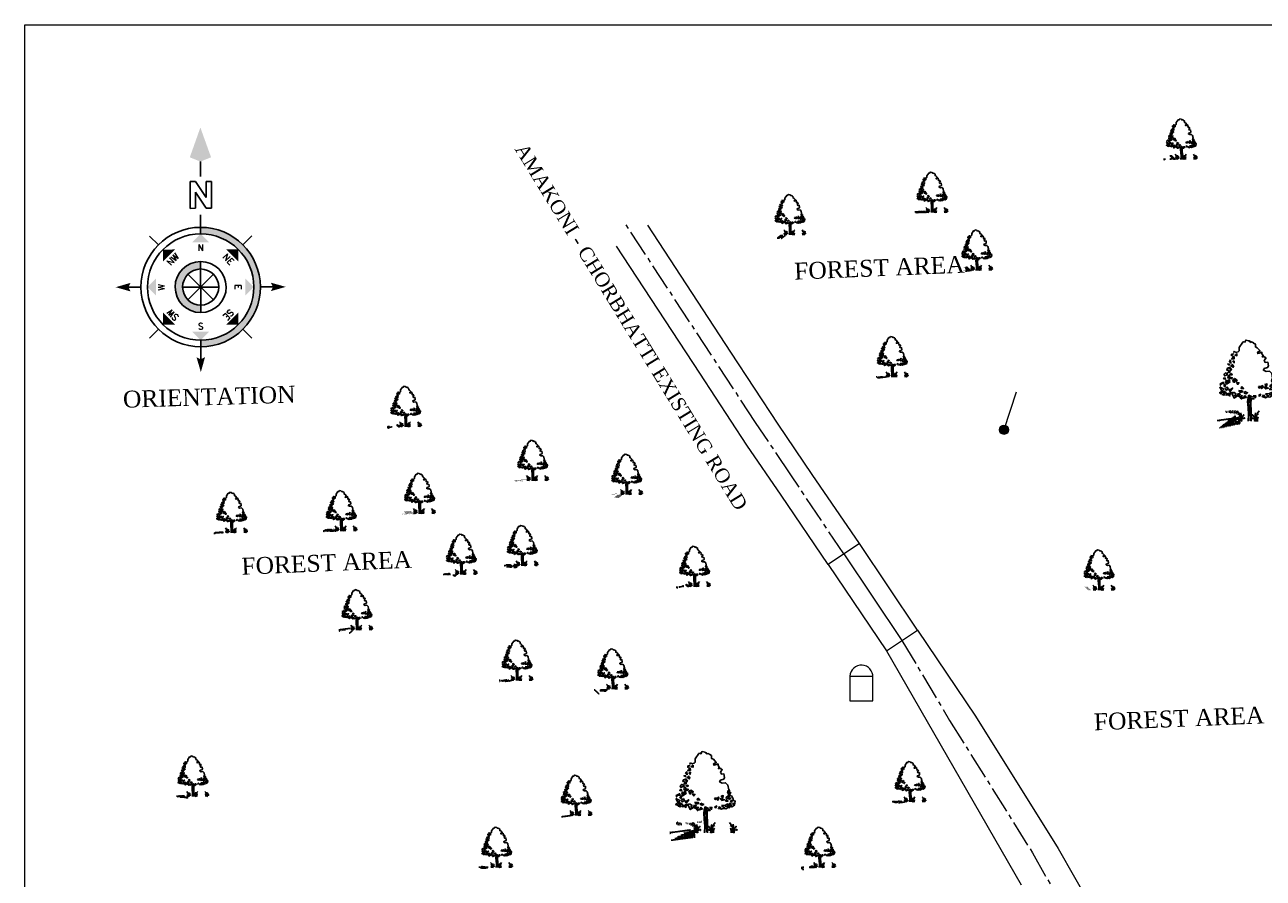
# Model space of a CAD drawing. Header units: millimetres. Extents: x -7675677228 to 21110386688, y -13459664536 to -6719000689.
# Tile 4 of 10: x -3811240662 to -3810711634, y -6723195366 to -6722830852. Entities that reach past the tile are written whole.
import ezdxf
from ezdxf.enums import TextEntityAlignment as Align

# ---------------------------------------------------------------- set-up
doc = ezdxf.new("R2010")
doc.units = ezdxf.units.MM
doc.header["$MEASUREMENT"] = 0
doc.linetypes.add('CENTER2', pattern=[28.575, 19.05, -3.175, 3.175, -3.175])
doc.layers.add('A-Anno-Note', color=211, linetype='Continuous')
doc.layers.add('SECTION', color=7, linetype='Continuous')
doc.styles.add('ROMANS', font='romans.shx')
doc.styles.get("Standard").update_dxf_attribs({"font": 'times.ttf', "height": 3600})

# ---------------------------------------------------------------- blocks, each defined once
blk = doc.blocks.new('A$C16861002')
h = blk.add_hatch()
h.set_pattern_fill('AR-SAND,_O', color=86, scale=0.0125, angle=-7.1637)
h.set_pattern_definition([(30.3363, (-626.73594, 51.387482), (0.0022222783, 0.0239954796), [0, -0.019, 0, -0.02125, 0, -0.0203125]), (0.3363, (-626.73594, 51.387482), (0.0263487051, 0.0322427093), [0, -0.01025, 0, -0.017125, 0, -0.0065625]), (320.3363, (-626.751195, 51.3894), (0.03863172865, -0.00478416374), [0, -0.00625, 0, -0.0225, 0, -0.029375]), (310.3363, (-626.751195, 51.3894), (0.0386513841, 0.0061993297), [0, -0.003125, 0, -0.01475, 0, -0.016875])])
edge = h.paths.add_edge_path()
edge.add_spline(control_points=[(0.625, 0.145), (0.624, 0.145), (0.59, 0.151), (0.51, 0.159), (0.384, 0.175), (0.237, 0.199), (0.118, 0.192), (0.014, 0.247), (-0.01, 0.212), (-0.016, 0.201)], knot_values=[0.028153, 0.028153, 0.028153, 0.028153, 0.042705, 0.440186, 0.998352, 1.57343, 2.182336, 2.529485, 2.667956, 2.667956, 2.667956, 2.667956], degree=3, periodic=0)
edge.add_line((-0.016, 0.201), (0.62, 0.121))
edge.add_arc((0.443, 0.176), 0.185, 342.7907, 350.3646)
at = {"color": 86}
for p, q in [((0.94, 0.656), (0.925, 0.557)), ((0.946, 0.55), (0.97, 0.675)), ((0.991, 0.669), (0.97, 0.502)), ((0.925, 0.557), (0.914, 0.374)), ((0.929, 0.384), (0.918, 0.226)), ((0.956, 0.494), (0.949, 0.379)), ((0.931, 0.237), (0.909, 0.104))]:
    blk.add_line(p, q, dxfattribs=at)
for points in [[(0.738, 1.882), (0.716, 1.854), (0.753, 1.857)], [(0.577, 1.573), (0.568, 1.551), (0.529, 1.579)], [(0.614, 1.678), (0.579, 1.643), (0.61, 1.592)], [(0.649, 1.564), (0.601, 1.523), (0.657, 1.484), (0.673, 1.514), (0.65, 1.524)], [(0.709, 1.745), (0.708, 1.69), (0.641, 1.698), (0.688, 1.724), (0.679, 1.756)], [(0.656, 1.814), (0.705, 1.816), (0.651, 1.775)], [(0.702, 1.644), (0.663, 1.625), (0.689, 1.59)], [(0.791, 1.813), (0.738, 1.78), (0.784, 1.759)], [(0.408, 1.257), (0.38, 1.229), (0.428, 1.215)], [(0.509, 1.323), (0.447, 1.369), (0.407, 1.343), (0.413, 1.295)], [(0.585, 1.493), (0.51, 1.479), (0.486, 1.435), (0.522, 1.431), (0.535, 1.39), (0.502, 1.37), (0.558, 1.371), (0.562, 1.41), (0.601, 1.429), (0.598, 1.453), (0.556, 1.458)], [(0.512, 1.299), (0.486, 1.239), (0.573, 1.205), (0.6, 1.225), (0.542, 1.248)], [(0.59, 1.336), (0.552, 1.325), (0.567, 1.299), (0.611, 1.31)], [(0.259, 1.04), (0.299, 0.925), (0.354, 0.973)], [(0.275, 1.116), (0.282, 1.076), (0.33, 1.117), (0.371, 1.104), (0.364, 1.145), (0.332, 1.133)], [(0.411, 1.084), (0.365, 1.058), (0.385, 1.024)], [(0.446, 1.017), (0.393, 0.984), (0.405, 0.935), (0.463, 0.959)], [(0.42, 1.153), (0.436, 1.088), (0.533, 1.131), (0.455, 1.141), (0.448, 1.181)], [(0.48, 0.949), (0.503, 0.892), (0.574, 0.969), (0.515, 0.937)], [(0.511, 1.197), (0.483, 1.169), (0.524, 1.156)], [(0.653, 1.202), (0.607, 1.177), (0.617, 1.113), (0.647, 1.109), (0.64, 1.149), (0.665, 1.154), (0.686, 1.128), (0.713, 1.148)], [(0.689, 1.104), (0.713, 1.046), (0.748, 1.081)], [(0.808, 0.979), (0.784, 0.935), (0.851, 0.926)], [(1.218, 0.927), (1.231, 0.886), (1.276, 0.904), (1.296, 0.863), (1.329, 0.937), (1.284, 0.919)], [(1.387, 0.953), (1.423, 0.902), (1.443, 0.962)], [(1.575, 0.945), (1.509, 0.906), (1.518, 0.882), (1.582, 0.85), (1.628, 0.876), (1.562, 0.892), (1.61, 0.933)], [(1.628, 1.072), (1.586, 1.077), (1.56, 1.018), (1.583, 1.007), (1.6, 1.044)], [(1.646, 1.023), (1.601, 1.005), (1.614, 0.964)], [(0.279, 0.912), (0.234, 0.894), (0.274, 0.865)], [(0.316, 0.86), (0.295, 0.839), (0.341, 0.818), (0.356, 0.839)], [(0.348, 0.919), (0.309, 0.9), (0.377, 0.86), (0.398, 0.881)], [(0.438, 0.86), (0.389, 0.812), (0.444, 0.813), (0.484, 0.784)], [(0.468, 0.857), (0.501, 0.821), (0.549, 0.862)], [(0.58, 0.866), (0.545, 0.831), (0.579, 0.717), (0.671, 0.761), (0.605, 0.777), (0.64, 0.812)], [(0.676, 0.807), (0.71, 0.732), (0.743, 0.799)], [(0.717, 0.888), (0.748, 0.837), (0.816, 0.844), (0.801, 0.87), (0.752, 0.876)], [(0.787, 0.762), (0.731, 0.706), (0.757, 0.671), (0.79, 0.691), (0.768, 0.709)], [(0.852, 0.746), (0.807, 0.681), (0.889, 0.694)], [(0.865, 0.846), (0.848, 0.809), (0.888, 0.788), (0.933, 0.806)], [(0.921, 0.659), (0.956, 0.74), (1.035, 0.691), (0.969, 0.7)], [(1.05, 0.666), (1.022, 0.638), (1.071, 0.632)], [(1.062, 0.711), (1.111, 0.658), (1.123, 0.704)], [(1.19, 0.703), (1.224, 0.683), (1.248, 0.727)], [(1.317, 0.7), (1.281, 0.655), (1.35, 0.657)], [(1.346, 0.899), (1.395, 0.846), (1.463, 0.853)], [(1.369, 0.72), (1.429, 0.657), (1.476, 0.691), (1.528, 0.669), (1.525, 0.74), (1.473, 0.715)], [(1.495, 0.845), (1.546, 0.808), (1.492, 0.814)], [(1.568, 0.742), (1.563, 0.703), (1.61, 0.682), (1.611, 0.744)], [(1.608, 0.815), (1.621, 0.775), (1.663, 0.816)], [(1.673, 0.752), (1.652, 0.724), (1.69, 0.687)]]:
    blk.add_lwpolyline(points, close=True, dxfattribs=at)
for points in [[(0.994, 2.085), (0.972, 2.08), (0.865, 1.959), (0.855, 1.877), (0.826, 1.855), (0.763, 1.846)], [(0.994, 2.085), (1.028, 2.072), (1.035, 2.077), (1.031, 2.09), (1.056, 2.119), (1.128, 2.093), (1.132, 2.081), (1.151, 2.084), (1.165, 2.047), (1.192, 2.053), (1.237, 2.03)], [(1.589, 1.088), (1.597, 1.09), (1.592, 1.207), (1.542, 1.272), (1.457, 1.274), (1.397, 1.315), (1.422, 1.354), (1.508, 1.368), (1.533, 1.407), (1.531, 1.499), (1.466, 1.499), (1.446, 1.552), (1.5, 1.612), (1.48, 1.614), (1.465, 1.65), (1.432, 1.645), (1.408, 1.648), (1.436, 1.678), (1.409, 1.724), (1.415, 1.765), (1.341, 1.749), (1.308, 1.745), (1.305, 1.778), (1.374, 1.803), (1.313, 1.894), (1.271, 1.917), (1.28, 1.991), (1.238, 2.021), (1.238, 2.03)], [(1.577, 1.001), (1.58, 0.961), (1.659, 0.922), (1.68, 0.851), (1.683, 0.811), (1.726, 0.786), (1.694, 0.684)], [(0.859, 0.1), (0.888, 0.262), (0.897, 0.434), (0.905, 0.59), (0.926, 0.666)], [(1.003, 0.656), (0.978, 0.502), (0.966, 0.362), (0.949, 0.176), (0.934, 0.09)], [(1.304, 0.653), (1.361, 0.626), (1.402, 0.64), (1.468, 0.622), (1.526, 0.654), (1.562, 0.64), (1.559, 0.679), (1.617, 0.652), (1.694, 0.684)]]:
    blk.add_lwpolyline(points, dxfattribs=at)
for centre, radius, start, end in [((0.346, 0.209), 0.324, 343.8213, 33.8793), ((0.566, 0.194), 0.128, 354.9817, 66.5193), ((0.311, 0.255), 0.391, 338.8097, 11.1779), ((1.374, 0.08), 0.324, 131.7933, 181.8513), ((0.536, 0.162), 0.113, 338.4127, 44.178), ((0.443, 0.176), 0.185, 343.4617, 20.2712), ((0.751, 0.112), 0.0708, 83.2374, 178.7654), ((0.839, 0.143), 0.144, 124.1986, 191.1044), ((0.957, 0.086), 0.0708, 346.9072, 82.4352), ((0.88, 0.138), 0.144, 334.5682, 41.474), ((1.419, 0.116), 0.391, 154.4947, 186.8629), ((1.157, 0.12), 0.128, 99.1533, 170.6909), ((1.178, 0.081), 0.113, 121.4946, 187.2599), ((1.272, 0.072), 0.185, 145.4014, 182.2109), ((1.249, 0.095), 0.324, 343.8213, 33.8793), ((1.439, 0.048), 0.113, 338.4127, 44.178), ((1.346, 0.062), 0.185, 343.4617, 20.2712), ((1.47, 0.08), 0.128, 354.9817, 66.5193), ((1.214, 0.142), 0.391, 338.8097, 11.1779), ((1.655, -0.002), 0.0708, 83.2374, 178.7654), ((1.742, 0.029), 0.144, 124.1986, 191.1044)]:
    blk.add_arc(centre, radius, start, end, dxfattribs=at)
for points, start_tangent, end_tangent in [([(0.76, 0.182), (0.758, 0.194), (0.764, 0.195), (0.771, 0.194), (0.771, 0.191), (0.773, 0.183), (0.774, 0.179), (0.771, 0.173), (0.762, 0.171), (0.759, 0.181), (0.76, 0.182)], (-0.533022, 0.846101), (-0.533022, 0.846101)), ([(0.759, 0.263), (0.758, 0.269), (0.761, 0.269), (0.765, 0.269), (0.764, 0.267), (0.765, 0.264), (0.766, 0.261), (0.765, 0.258), (0.76, 0.257), (0.758, 0.262), (0.759, 0.263)], (-0.533022, 0.846101), (-0.533022, 0.846101)), ([(0.966, 0.156), (0.971, 0.167), (0.966, 0.17), (0.958, 0.171), (0.958, 0.168), (0.954, 0.161), (0.952, 0.156), (0.953, 0.15), (0.961, 0.146), (0.967, 0.155), (0.966, 0.156)], (0.725822, 0.687882), (0.725822, 0.687882)), ([(0.987, 0.234), (0.99, 0.24), (0.987, 0.241), (0.983, 0.241), (0.983, 0.24), (0.981, 0.236), (0.98, 0.234), (0.98, 0.231), (0.985, 0.229), (0.987, 0.233), (0.987, 0.234)], (0.725822, 0.687882), (0.725822, 0.687882)), ([(1.664, 0.068), (1.661, 0.081), (1.667, 0.081), (1.674, 0.081), (1.674, 0.078), (1.676, 0.07), (1.677, 0.065), (1.675, 0.06), (1.665, 0.058), (1.662, 0.067), (1.664, 0.068)], (-0.533022, 0.846101), (-0.533022, 0.846101)), ([(1.663, 0.149), (1.661, 0.155), (1.664, 0.156), (1.668, 0.155), (1.668, 0.154), (1.669, 0.15), (1.669, 0.148), (1.668, 0.145), (1.663, 0.144), (1.662, 0.149), (1.663, 0.149)], (-0.533022, 0.846101), (-0.533022, 0.846101))]:
    blk.add_spline(points, degree=3, dxfattribs=dict(at, start_tangent=start_tangent, end_tangent=end_tangent))
blk = doc.blocks.new('Anno_North_J_Metric')
at = {"linetype": 'ByBlock', "lineweight": -2}
h = blk.add_hatch(color=0, dxfattribs=at)
h.paths.add_polyline_path([(-4.167, 0), (-4.679, 0, 1), (4.679, 0), (4.167, 0, -1)])
h.paths.add_polyline_path([(1.414, 0), (2, 0, 1), (-2, 0), (-1.414, 0, -1)])
at = {"color": 0, "linetype": 'ByBlock', "lineweight": -2}
for p, q in [((0, 4.679), (0, 5.667)), ((-3.308, 3.308), (-4.007, 4.007)), ((3.308, 3.308), (4.007, 4.007)), ((-1, 1), (1, -1)), ((-1, -1), (1, 1)), ((1, -1), (-1, 1)), ((1, 1), (-1, -1)), ((0, 1.414), (0, -1.414)), ((0, -1.414), (0, 1.414)), ((-4.679, 0), (-5.667, 0)), ((-4.679, 0), (-4.167, 0)), ((-1.414, 0), (-2, 0)), ((-1.414, 0), (1.414, 0)), ((1.414, 0), (-1.414, 0)), ((1.414, 0), (2, 0)), ((4.679, 0), (4.167, 0)), ((4.679, 0), (5.667, 0)), ((6.169, 0.401), (6.169, 0.821)), ((6.169, 0.821), (8.269, 0.821)), ((7.429, 0.401), (6.169, 0.401)), ((6.169, -0.439), (7.429, 0.401)), ((8.269, 0.401), (7.009, -0.439)), ((8.269, 0.821), (8.269, 0.401)), ((8.667, 0), (9.833, 0)), ((6.169, -0.859), (6.169, -0.439)), ((8.269, -0.859), (6.169, -0.859)), ((7.009, -0.439), (8.269, -0.439)), ((8.269, -0.439), (8.269, -0.859)), ((-3.308, -3.308), (-4.007, -4.007)), ((3.308, -3.308), (4.007, -4.007)), ((0, -4.679), (0, -5.667))]:
    blk.add_line(p, q, dxfattribs=at)
for radius in [4.679, 4.167, 2, 1.414]:
    blk.add_circle((0, 0), radius, dxfattribs=at)
for points in [[(-0.333, 5.5), (0, 5.667), (0, 6.667)], [(0, 6.667), (0.333, 5.5), (0, 5.667)], [(0, 4.167), (0.667, 3.5), (-0.667, 3.5)], [(-2.946, 2.946), (-2.003, 2.946), (-2.946, 2.003)], [(2.946, 2.946), (2.946, 2.003), (2.003, 2.946)], [(-6.667, 0), (-5.5, 0.333), (-5.667, 0)], [(-5.5, -0.333), (-5.667, 0), (-6.667, 0)], [(-4.167, 0), (-3.5, 0.667), (-3.5, -0.667)], [(4.167, 0), (3.5, -0.667), (3.5, 0.667)], [(12.5, 0), (10.167, 0.833), (9.833, 0)], [(9.833, 0), (10.167, -0.833), (12.5, 0)], [(-2.946, -2.946), (-2.946, -2.003), (-2.003, -2.946)], [(2.946, -2.946), (2.003, -2.946), (2.946, -2.003)], [(0, -4.167), (-0.667, -3.5), (0.667, -3.5)], [(0, -6.667), (-0.333, -5.5), (0, -5.667)], [(0.333, -5.5), (0, -5.667), (0, -6.667)]]:
    blk.add_solid(points, dxfattribs=at)
at = {"color": 0, "linetype": 'ByBlock', "lineweight": -2, "style": 'ROMANS'}
blk.add_text('W', height=0.5, dxfattribs=at).set_placement((0, 2.833), align=Align.CENTER)
for s, rotation, p in [('SW', 45, (-2.003, 2.003)), ('NW', 315, (2.003, 2.003)), ('S', 270, (-3.333, 0)), ('N', 270, (2.833, 0)), ('SE', 135, (-2, -2)), ('NE', 225, (2, -2)), ('E', 180, (0, -2.667))]:
    blk.add_text(s, height=0.5, rotation=rotation, dxfattribs=at).set_placement(p, align=Align.CENTER)

msp = doc.modelspace()

# ---------------------------------------------------------------- hatches: boundary and pattern name
at = {"layer": 'SECTION', "lineweight": 0, "ltscale": 20000}
h = msp.add_hatch(color=1, dxfattribs=at)
h.paths.add_polyline_path([(-3810822048.132319, -6723005755.624144, 0.3656811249), (-3810820428.262679, -6723003836.935663, 0.0609795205), (-3810820485.731568, -6723003367.473207), (-3810822403.409225, -6723003719.997797), (-3810822374.512851, -6723003836.935663)])
h.paths.add_polyline_path([(-3810822374.512851, -6723003836.935663), (-3810822403.409225, -6723003719.997797), (-3810824306.771031, -6723004069.890718, 0.4284946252), (-3810822048.132319, -6723005755.624144)])
h.paths.add_polyline_path([(-3810822403.409225, -6723003719.997797), (-3810822841.404706, -6723001947.517305, 0.3449122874), (-3810824320.763022, -6723003836.935663, 0.0300044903), (-3810824306.771031, -6723004069.890718)])
h.paths.add_polyline_path([(-3810820485.731568, -6723003367.473207, 0.413815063), (-3810822841.404706, -6723001947.517305), (-3810822403.409225, -6723003719.997797)])

# ---------------------------------------------------------------- linework, layer by layer
at = {"layer": 'SECTION', "color": 1, "linetype": 'CENTER2', "lineweight": 0, "ltscale": 600}
for p, q in [((-3810928478.888433, -6723000711.421889), (-3810984340.420902, -6722915401.979506)), ((-3810913459.955957, -6723023075.837207), (-3810928478.888433, -6723000711.421889)), ((-3810890775.585012, -6723056854.715556), (-3810913459.955957, -6723023075.837207)), ((-3810865943.023335, -6723093832.425101), (-3810845620.994279, -6723127948.940378)), ((-3810845620.994279, -6723127948.940378), (-3810810221.941941, -6723184505.564916)), ((-3810810221.941941, -6723184505.564916), (-3810785154.532188, -6723228645.746634))]:
    msp.add_line(p, q, dxfattribs=at)
at = {"layer": 'SECTION', "lineweight": 0, "ltscale": 20000}
for p, q in [((-3810939019.140491, -6722970674.327727), (-3810974523.942324, -6722916452.849863)), ((-3810952346.302123, -6722979624.248295), (-3810987851.103956, -6722925402.770431)), ((-3810918857.604981, -6723001501.269505), (-3810939019.140491, -6722970674.327727)), ((-3810932184.766613, -6723010451.190072), (-3810952346.302123, -6722979624.248295)), ((-3810904268.056207, -6723022864.956789), (-3810918857.604981, -6723001501.269505)), ((-3810917595.217839, -6723031814.877357), (-3810932184.766613, -6723010451.190072)), ((-3810884112.004196, -6723052379.755272), (-3810904268.056207, -6723022864.956789)), ((-3810897439.165828, -6723061329.675839), (-3810917595.217839, -6723031814.877357))]:
    msp.add_line(p, q, dxfattribs=at)
at = {"layer": 'SECTION', "color": 4, "lineweight": 0, "ltscale": 20000}
msp.add_line((-3810817143.982233, -6722987822.234191), (-3810822374.512851, -6723003836.935663), dxfattribs=at)
at = {"layer": 'SECTION', "color": 1, "lineweight": 0, "ltscale": 20000}
for p, q in [((-3810884112.004196, -6723052379.755272), (-3810897439.165828, -6723061329.675839)), ((-3810859261.02532, -6723089384.889529), (-3810884112.004196, -6723052379.755272)), ((-3810897439.165828, -6723061329.675839), (-3810872625.021351, -6723098279.960673)), ((-3810890775.585012, -6723056854.715556), (-3810865943.023335, -6723093832.425101)), ((-3810872625.021351, -6723098279.960673), (-3810859261.02532, -6723089384.889529)), ((-3810888189.645753, -6723109012.721922), (-3810888189.645753, -6723119655.293799)), ((-3810888189.645753, -6723109012.721922), (-3810878349.314456, -6723109012.721924)), ((-3810878349.314456, -6723119655.293799), (-3810878349.314456, -6723109012.721924)), ((-3810888189.645753, -6723119655.293799), (-3810878349.314456, -6723119655.293799))]:
    msp.add_line(p, q, dxfattribs=at)
at = {"layer": 'SECTION', "color": 0, "lineweight": 0, "ltscale": 20000}
for p, q in [((-3810859261.02532, -6723089384.889529), (-3810834608.723999, -6723126094.176703)), ((-3810872625.021351, -6723098279.960673), (-3810815009.125593, -6723198120.245325)), ((-3810834608.723999, -6723126094.176703), (-3810799209.67166, -6723182650.801241)), ((-3810799209.67166, -6723182650.801241), (-3810774142.261908, -6723226790.982959))]:
    msp.add_line(p, q, dxfattribs=at)
at = {"layer": 'SECTION', "color": 7, "lineweight": 0, "ltscale": 20000}
msp.add_lwpolyline([(-3810387545.411204, -6723550762.037098), (-3811240661.95665, -6723550762.037098), (-3811240661.95665, -6722830852.223895), (-3810387545.411204, -6722830852.223895)], close=True, dxfattribs=at)
at = {"layer": 'SECTION', "color": 1, "lineweight": 0, "ltscale": 20000}
msp.add_circle((-3810822374.512851, -6723003836.935663), 1946.250172, dxfattribs=at)
msp.add_circle((-3810822374.512851, -6723003836.935663), 1946.250172, dxfattribs=at)
msp.add_arc((-3810883269.480105, -6723109264.542534), 4926.605691, 357.0701205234, 177.0701205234, dxfattribs=at)

# ---------------------------------------------------------------- block references
at = {"layer": 'A-Anno-Note', "color": 212, "xscale": 5449.715817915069, "yscale": 5449.715358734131, "zscale": 5449.715359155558, "rotation": 90.10622377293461}
msp.add_blockref('Anno_North_J_Metric', (-3811165522.857553, -6722942866.434799), dxfattribs=at)
at = {"layer": 'SECTION', "color": 230, "ltscale": 20, "rotation": 7.276220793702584}
for p, xscale, yscale, zscale in [((-3810753975.373293, -6722890124.37998), 8534.400000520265, 8534.400000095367, 8534.400000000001), ((-3810860505.793249, -6722912854.683441), 8534.400000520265, 8534.400000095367, 8534.400000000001), ((-3810921185.010736, -6722922372.502867), 8534.400000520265, 8534.400000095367, 8534.400000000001), ((-3810841380.589621, -6722937547.979614), 8534.400000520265, 8534.400000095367, 8534.400000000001), ((-3810877482.402572, -6722983074.722921), 8534.400000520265, 8534.400000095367, 8534.400000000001), ((-3810732340.38662, -6723003673.988737), 17068.80000104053, 17068.80000019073, 17068.8), ((-3811085358.901571, -6723004347.752184), 8534.400000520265, 8534.400000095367, 8534.400000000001), ((-3811031085.466573, -6723027356.722747), 8534.400000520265, 8534.400000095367, 8534.400000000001), ((-3810990938.610553, -6723033294.612491), 8534.400000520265, 8534.400000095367, 8534.400000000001), ((-3811079410.9811, -6723041459.015224), 8534.400000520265, 8534.400000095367, 8534.400000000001), ((-3811159705.407433, -6723049623.731022), 8534.400000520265, 8534.400000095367, 8534.400000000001), ((-3811112867.051597, -6723048881.455671), 8534.400000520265, 8534.400000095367, 8534.400000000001), ((-3811035546.228353, -6723063726.0235), 8534.400000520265, 8534.400000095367, 8534.400000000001), ((-3811061567.93398, -6723067437.087192), 8534.400000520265, 8534.400000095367, 8534.400000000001), ((-3810961943.301837, -6723072632.701585), 8534.400000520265, 8534.400000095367, 8534.400000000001), ((-3810789152.176396, -6723074150.437098), 8534.400000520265, 8534.400000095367, 8534.400000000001), ((-3811106175.55178, -6723091188.333105), 8534.400000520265, 8534.400000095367, 8534.400000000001), ((-3811037776.96639, -6723112713.06603), 8534.400000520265, 8534.400000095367, 8534.400000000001), ((-3810996886.531024, -6723116424.129721), 8534.400000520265, 8534.400000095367, 8534.400000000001), ((-3810964662.860184, -6723179470.212693), 17068.80000104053, 17068.80000019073, 17068.8), ((-3811176247.012124, -6723162239.831336), 8534.400000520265, 8534.400000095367, 8534.400000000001), ((-3810869860.892854, -6723164574.664557), 8534.400000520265, 8534.400000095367, 8534.400000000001), ((-3811012529.55472, -6723170412.060676), 8534.400000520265, 8534.400000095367, 8534.400000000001), ((-3811046442.058648, -6723192593.915474), 8534.400000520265, 8534.400000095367, 8534.400000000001), ((-3810908451.30373, -6723192593.915474), 8534.400000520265, 8534.400000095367, 8534.400000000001)]:
    msp.add_blockref('A$C16861002', p, dxfattribs=dict(at, xscale=xscale, yscale=yscale, zscale=zscale))

# ---------------------------------------------------------------- texts
at = {"layer": 'SECTION', "color": 1, "lineweight": 0, "ltscale": 20}
for s, insert, char_height, width, attachment_point, rotation in [('AMAKONI - CHORBHATTI EXISTING ROAD', (-3810978985.374834, -6722958282.111427), 6000, 264361.74682579, 2, 301.4741736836), ('FOREST AREA', (-3810912128.731065, -6722932525.609358), 7200, 131782.9049921, 1, 2.365252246), ('FOREST AREA', (-3811148246.959328, -6723058550.251759), 7200, 131782.9049921, 1, 2.365252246), ('FOREST AREA', (-3810784108.796594, -6723125019.428473), 7200, 131782.9049921, 1, 2.365252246)]:
    msp.add_mtext(s, dxfattribs=dict(at, insert=insert, char_height=char_height, width=width, attachment_point=attachment_point, rotation=rotation))
at = {"layer": 'SECTION', "color": 2, "lineweight": 0, "ltscale": 20, "insert": (-3811198823.014905, -6722987232.999208), "char_height": 7200, "width": 131782.9049921, "attachment_point": 1, "rotation": 1.732277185}
msp.add_mtext('{\\C5;ORIENTATION}', dxfattribs=at)

doc.saveas('drawing.dxf')
